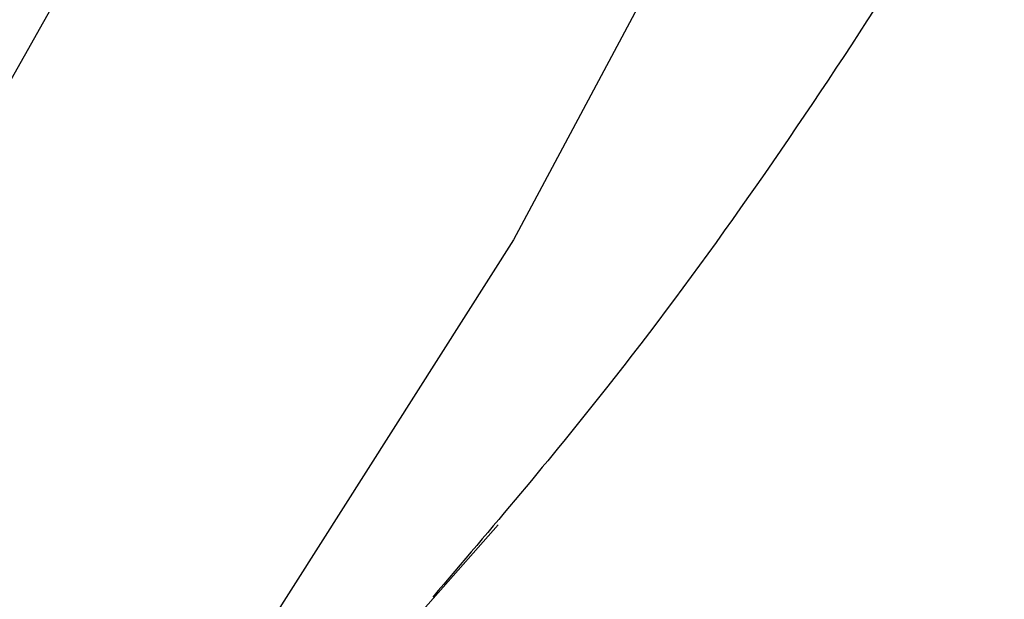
# Paper-space layout '_Trimétrica' of a CAD drawing. Header units: millimetres. Extents: x -779 to 439, y -976 to 228.
# Tile 138 of 186: x -266.47 to -257.51, y -597.36 to -592.09. Entities that reach past the tile are written whole.
import ezdxf

# ---------------------------------------------------------------- set-up
doc = ezdxf.new("R2010")
doc.units = ezdxf.units.MM

psp = doc.layouts.new('_Trimétrica')

# ---------------------------------------------------------------- linework, layer by layer
at = {"color": 8, "linetype": 'Continuous', "lineweight": 25, "flags": 128}
for points in [[(-263.5898, -515.3892), (-261.2414, -520.5692), (-259.1748, -525.7995), (-257.3971, -531.0617), (-255.9147, -536.3373), (-254.7327, -541.6079), (-253.8553, -546.8548), (-253.2855, -552.0597), (-253.0255, -557.2042), (-253.0761, -562.2704), (-253.437, -567.2404), (-254.1071, -572.0967), (-255.084, -576.8223), (-256.3643, -581.4007), (-257.9435, -585.8156), (-259.8159, -590.0517), (-261.9751, -594.0939), (-264.4135, -597.9283), (-266.4325, -600.675)], [(-317.1773, -622.1035), (-312.3476, -621.7436), (-307.6309, -621.0735), (-303.0444, -620.0955), (-298.6048, -618.8133), (-294.3284, -617.2314), (-290.2308, -615.3558), (-286.3269, -613.1932), (-282.6309, -610.7514), (-279.1563, -608.0396), (-275.9159, -605.0674), (-272.9214, -601.8458), (-270.1837, -598.3865), (-267.7129, -594.7021), (-265.518, -590.8062), (-263.607, -586.7128), (-261.9868, -582.437), (-260.6634, -577.9943), (-259.6415, -573.401), (-258.925, -568.6738), (-258.5164, -563.8299), (-258.4173, -558.8871), (-258.6279, -553.8633)]]:
    psp.add_lwpolyline(points, dxfattribs=at)
at = {"color": 7, "linetype": 'Continuous', "lineweight": 25, "flags": 128}
psp.add_lwpolyline([(-266.4682, -601.4386), (-264.9588, -599.9093), (-262.1136, -596.6837)], dxfattribs=at)
at = {"color": 7, "linetype": 'Continuous', "lineweight": 25}
for points, knots in [([(-402.0302, -454.6863), (-401.7708, -454.4659), (-400.4713, -453.3619), (-397.9233, -451.6082), (-394.3914, -449.4442), (-390.6601, -447.552), (-386.7647, -445.9137), (-382.7129, -444.5396), (-378.5195, -443.431), (-374.1973, -442.5903), (-369.7591, -442.0189), (-365.2179, -441.7177), (-360.5866, -441.6873), (-355.8786, -441.9275), (-351.1076, -442.4379), (-346.2876, -443.2173), (-341.4329, -444.2641), (-336.5586, -445.5756), (-331.6794, -447.1486), (-326.8108, -448.979), (-321.9682, -451.0618), (-317.1671, -453.391), (-312.4229, -455.9599), (-307.751, -458.761), (-303.1666, -461.7856), (-298.6846, -465.0247), (-294.3195, -468.468), (-290.0855, -472.1047), (-285.9964, -475.9233), (-282.0654, -479.9116), (-278.3052, -484.0565), (-274.7279, -488.3448), (-271.3449, -492.7622), (-268.1667, -497.2944), (-265.2034, -501.9264), (-262.464, -506.6431), (-259.9566, -511.429), (-257.6887, -516.2684), (-255.6668, -521.1455), (-253.8963, -526.0444), (-252.382, -530.9492), (-251.1275, -535.8441), (-250.1357, -540.7136), (-249.4083, -545.5425), (-248.9465, -550.316), (-248.7504, -555.0198), (-248.8197, -559.6402), (-249.1533, -564.1639), (-249.7496, -568.5785), (-250.6068, -572.8722), (-251.7227, -577.0335), (-253.0949, -581.0519), (-254.7217, -584.9159), (-256.5971, -588.6179), (-258.7306, -592.1356), (-260.7626, -595.0573), (-262.1751, -596.7153), (-262.7094, -597.3424)], [0, 0, 0, 0, 0.0048103, 0.0240984, 0.0433393, 0.0625087, 0.0815904, 0.1005761, 0.1194649, 0.1382616, 0.1569744, 0.1756139, 0.1941911, 0.212717, 0.231202, 0.2496551, 0.2680841, 0.2864957, 0.3048953, 0.3232871, 0.3416745, 0.3600597, 0.3784441, 0.3968289, 0.4152149, 0.4336023, 0.4519911, 0.4703809, 0.4887711, 0.5071612, 0.5255502, 0.5439371, 0.5623211, 0.5807015, 0.5990777, 0.6174492, 0.6358161, 0.6541786, 0.6725374, 0.6908937, 0.7092488, 0.7276051, 0.7459657, 0.7643349, 0.782718, 0.8011217, 0.8195537, 0.8380233, 0.8565408, 0.8751175, 0.8937649, 0.9124944, 0.9313158, 0.9502357, 0.9692562, 0.9883728, 1, 1, 1, 1]), ([(-554.675, -592.6948), (-553.9344, -594.1433), (-551.7996, -598.3192), (-548.0837, -605.1647), (-543.4548, -613.1966), (-538.5906, -621.1335), (-533.5009, -628.9676), (-528.1903, -636.6901), (-522.665, -644.2924), (-516.9311, -651.7662), (-510.9952, -659.1032), (-504.8637, -666.2952), (-498.5435, -673.3343), (-492.0417, -680.2128), (-485.3654, -686.9229), (-478.5221, -693.4573), (-471.5192, -699.8087), (-464.3647, -705.97), (-457.0662, -711.9342), (-449.632, -717.6949), (-442.0702, -723.2455), (-434.3891, -728.5797), (-426.5973, -733.6916), (-418.7032, -738.5754), (-410.7156, -743.2256), (-402.6433, -747.6368), (-394.4953, -751.804), (-386.2804, -755.7225), (-378.0079, -759.3876), (-369.687, -762.7951), (-361.3268, -765.941), (-352.9366, -768.8217), (-344.526, -771.4336), (-336.1043, -773.7736), (-327.6809, -775.8389), (-319.2654, -777.627), (-310.8673, -779.1356), (-302.4961, -780.363), (-294.1614, -781.3074), (-285.8727, -781.9677), (-277.6396, -782.3431), (-269.4714, -782.4329), (-261.3778, -782.2371), (-253.368, -781.7559), (-245.4513, -780.9897), (-237.6369, -779.9396), (-229.9339, -778.6069), (-222.3511, -776.9933), (-214.8974, -775.1007), (-207.5814, -772.9317), (-200.4112, -770.489), (-193.3953, -767.7756), (-186.5411, -764.7952), (-179.8573, -761.5503), (-173.3478, -758.0493), (-167.0328, -754.2801), (-161.8871, -750.9634), (-158.9243, -748.8103), (-157.9309, -748.0884)], [0, 0, 0, 0, 0.009671, 0.02788, 0.046088, 0.064297, 0.082505, 0.100713, 0.11892, 0.137128, 0.155335, 0.173542, 0.191749, 0.209957, 0.228164, 0.246372, 0.26458, 0.282788, 0.300997, 0.319206, 0.337416, 0.355627, 0.373839, 0.392051, 0.410265, 0.428479, 0.446693, 0.464908, 0.483124, 0.50134, 0.519555, 0.537771, 0.555985, 0.574198, 0.592409, 0.610618, 0.628823, 0.647025, 0.665222, 0.683413, 0.701598, 0.719775, 0.737943, 0.756102, 0.77425, 0.792386, 0.810509, 0.828618, 0.846713, 0.864794, 0.882858, 0.900907, 0.918941, 0.936959, 0.954963, 0.972953, 0.990932, 1, 1, 1, 1])]:
    psp.add_open_spline(points, degree=3, knots=knots, dxfattribs=at)

doc.saveas('drawing.dxf')
